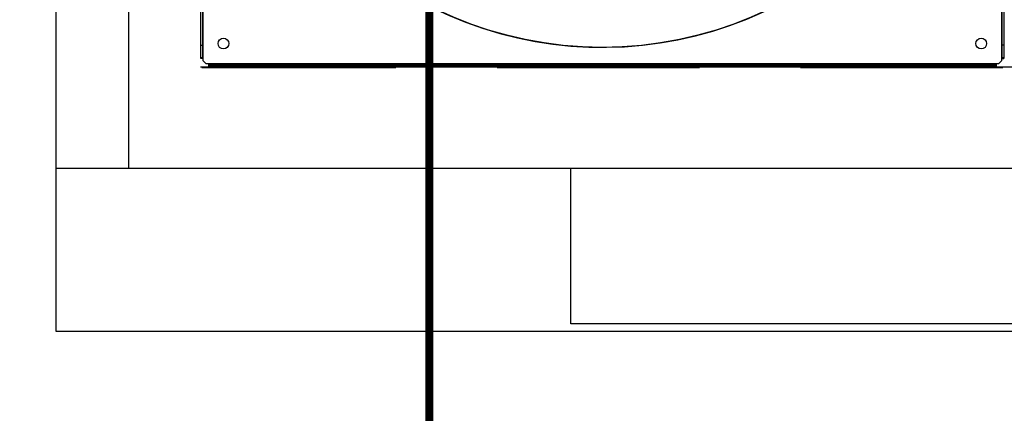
# Model space of a CAD drawing. Header units: centimetres. Extents: x -92429 to 178773, y 2337 to 428125.
# Tile 9 of 138: x 162296 to 162417, y 8834 to 8883. Entities that reach past the tile are written whole.
import ezdxf

# ---------------------------------------------------------------- set-up
doc = ezdxf.new("R2010")
doc.units = ezdxf.units.CM
doc.header["$LTSCALE"] = 50
doc.linetypes.add('DASHED', pattern=[0.75, 0.5, -0.25])
doc.layers.add('Dach_Ist$0$RYSUNKOWE_NIEDRUK', color=6, linetype='Continuous', plot=False)
doc.layers.add('WL_rurociągi', color=1, linetype='Continuous')
doc.layers.add('WL_urządzenia', color=1, linetype='Continuous')

msp = doc.modelspace()

# ---------------------------------------------------------------- linework, layer by layer
at = {"layer": 'Dach_Ist$0$RYSUNKOWE_NIEDRUK', "color": 8, "const_width": 1, "elevation": 2170}
msp.add_lwpolyline([(162474.34, 8805), (162761.33, 8893.29), (162225.92, 8893.29), (162346.37, 8893.29), (162346.37, 8733.15), (162346.37, 13607.71), (162346.37, 13508.77), (162262.57, 13508.77), (162671.3, 13508.77), (162444.72, 13577.68)], dxfattribs=at)
at = {"layer": 'WL_rurociągi'}
for p, q in [((162300.27, 8844.62, 2170), (162300.27, 9737.62, 2170)), ((162309.23, 8864.81, 2170), (162309.23, 9717.44, 2170)), ((162300.27, 8864.81, 2170), (162541.27, 8864.81, 2170)), ((162541.27, 8844.62, 2170), (162300.27, 8844.62, 2170))]:
    msp.add_line(p, q, dxfattribs=at)
at = {"layer": 'WL_rurociągi', "color": 3, "elevation": 2170}
msp.add_lwpolyline([(162363.86, 8864.81), (162451.17, 8864.81), (162451.17, 8845.55), (162363.86, 8845.55)], close=True, dxfattribs=at)
at = {"layer": 'WL_urządzenia', "color": 1, "linetype": 'Continuous'}
for p, q in [((162318.16, 8878.37, 2170), (162318.16, 8975.71, 2170)), ((162318.34, 8975.62, 2170), (162318.34, 8878.47, 2170)), ((162318.43, 8878.37, 2170), (162318.43, 8975.71, 2170)), ((162417.07, 8975.71, 2170), (162417.07, 8878.37, 2170)), ((162417.16, 8878.47, 2170), (162417.16, 8975.62, 2170)), ((162417.34, 8975.71, 2170), (162417.34, 8878.37, 2170)), ((162318.16, 8880.04, 2170), (162318.34, 8880.04, 2170)), ((162417.34, 8880.04, 2170), (162417.16, 8880.04, 2170)), ((162417.34, 8880.04, 2170), (162417.16, 8880.04, 2170)), ((162318.34, 8878.47, 2170), (162318.16, 8878.47, 2170)), ((162318.43, 8878.37, 2170), (162318.16, 8878.37, 2170)), ((162318.34, 8878.47, 2170), (162318.34, 8878.37, 2170)), ((162318.43, 8878.1, 2170), (162318.43, 8878.37, 2170)), ((162318.8, 8877.72, 2170), (162318.43, 8878.1, 2170)), ((162417.07, 8878.1, 2170), (162416.7, 8877.72, 2170)), ((162417.07, 8878.37, 2170), (162417.34, 8878.37, 2170)), ((162417.07, 8878.37, 2170), (162417.07, 8878.1, 2170)), ((162417.16, 8878.37, 2170), (162417.16, 8878.47, 2170)), ((162417.34, 8878.47, 2170), (162417.16, 8878.47, 2170)), ((162318.11, 8877.35, 2170), (162417.39, 8877.35, 2170)), ((162319.08, 8877.72, 2170), (162318.8, 8877.72, 2170)), ((162319.08, 8877.72, 2170), (162319.08, 8877.45, 2170)), ((162416.42, 8877.72, 2170), (162319.08, 8877.72, 2170)), ((162319.08, 8877.63, 2170), (162319.18, 8877.63, 2170)), ((162416.42, 8877.45, 2170), (162319.08, 8877.45, 2170)), ((162319.18, 8877.63, 2170), (162416.33, 8877.63, 2170)), ((162319.18, 8877.45, 2170), (162319.18, 8877.63, 2170)), ((162320.75, 8877.45, 2170), (162320.75, 8877.63, 2170)), ((162414.75, 8877.45, 2170), (162414.75, 8877.63, 2170)), ((162416.33, 8877.63, 2170), (162416.42, 8877.63, 2170)), ((162416.33, 8877.63, 2170), (162416.33, 8877.45, 2170)), ((162416.42, 8877.72, 2170), (162416.42, 8877.45, 2170)), ((162416.7, 8877.72, 2170), (162416.42, 8877.72, 2170)), ((162417.39, 8877.35, 2170), (162420.77, 8877.35, 2170))]:
    msp.add_line(p, q, dxfattribs=at)
at = {"layer": 'WL_urządzenia', "color": 1, "linetype": 'DASHED'}
msp.add_line((162417.25, 8877.21, 2170), (162318.25, 8877.21, 2170), dxfattribs=at)
at = {"layer": 'WL_urządzenia', "color": 1, "linetype": 'Continuous'}
for centre, radius in [((162367.75, 8927.04, 2170), 47.28), ((162320.94, 8880.23, 2170), 0.672), ((162320.94, 8880.23, 2170), 0.672), ((162414.56, 8880.23, 2170), 0.672)]:
    msp.add_circle(centre, radius, dxfattribs=at)
msp.add_arc((162367.75, 8927.04, 2170), 47.28, 229.4416, 220.5584, dxfattribs=at)

doc.saveas('drawing.dxf')
